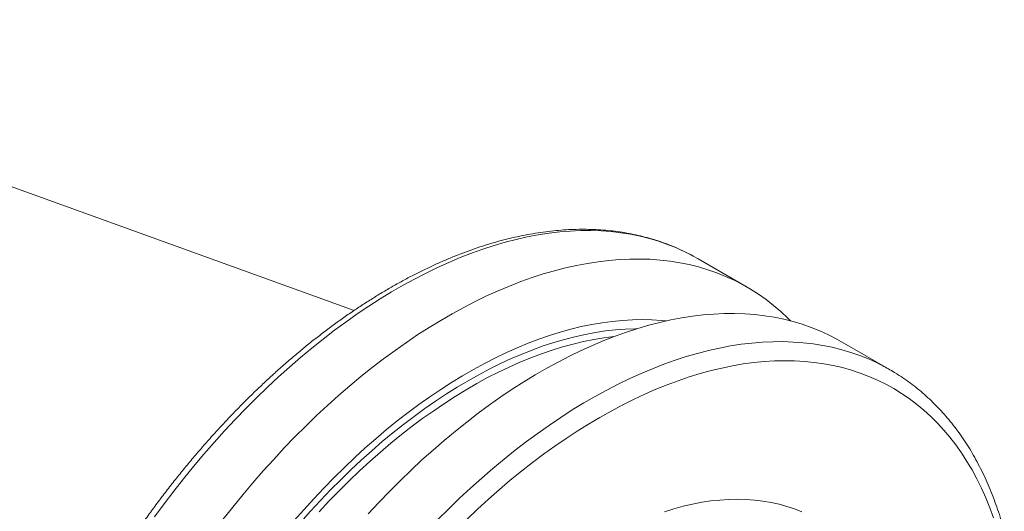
# Model space of a CAD drawing. Header units: inches. Extents: x 0.5 to 16.5, y 0.2 to 10.8.
# Tile 7 of 9: x 12 to 13.4, y 8.6 to 9.3. Entities that reach past the tile are written whole.
import ezdxf

# ---------------------------------------------------------------- set-up
doc = ezdxf.new("R2010")
doc.units = ezdxf.units.IN
doc.header["$MEASUREMENT"] = 0

msp = doc.modelspace()

# ---------------------------------------------------------------- linework, layer by layer
at = {"color": 7, "linetype": 'Continuous', "lineweight": 15}
for p, q in [((12.4851, 8.9085), (11.3683, 9.3109)), ((13.0298, 8.9407), (12.9617, 8.9801)), ((13.228, 8.8263), (13.1607, 8.8652))]:
    msp.add_line(p, q, dxfattribs=at)
at = {"color": 8, "linetype": 'Continuous', "lineweight": 0, "flags": 128}
for points in [[(12.953, 8.9849), (12.9436, 8.9896), (12.9317, 8.995), (12.9195, 8.9999), (12.9071, 9.0042), (12.8944, 9.008), (12.8815, 9.0112), (12.8683, 9.0139), (12.8549, 9.016), (12.8412, 9.0176), (12.8274, 9.0186), (12.8133, 9.0191), (12.799, 9.019), (12.7846, 9.0183), (12.77, 9.0171), (12.7552, 9.0154), (12.7402, 9.0131), (12.7251, 9.0102), (12.7099, 9.0068), (12.6946, 9.0028), (12.6791, 8.9984), (12.6636, 8.9933), (12.648, 8.9877), (12.6323, 8.9816), (12.6165, 8.975), (12.6007, 8.9679), (12.5848, 8.9602), (12.5689, 8.952), (12.553, 8.9433), (12.5371, 8.9341), (12.5212, 8.9245), (12.5053, 8.9143), (12.4894, 8.9037), (12.4736, 8.8925), (12.4579, 8.881), (12.4421, 8.8689), (12.4265, 8.8565), (12.411, 8.8435), (12.3955, 8.8302), (12.3802, 8.8164), (12.365, 8.8023), (12.3499, 8.7877), (12.3349, 8.7728), (12.3202, 8.7575), (12.3055, 8.7418), (12.2911, 8.7257), (12.2768, 8.7094), (12.2627, 8.6926), (12.2489, 8.6756), (12.2352, 8.6583), (12.2218, 8.6407), (12.2086, 8.6228)], [(12.877, 8.8831), (12.8748, 8.8831), (12.8612, 8.8826), (12.8475, 8.8816), (12.8336, 8.8801), (12.8195, 8.878), (12.8053, 8.8753), (12.791, 8.8722), (12.7765, 8.8684), (12.762, 8.8642), (12.7473, 8.8594), (12.7326, 8.854), (12.7178, 8.8482), (12.7029, 8.8418), (12.688, 8.8349), (12.673, 8.8275), (12.658, 8.8196), (12.643, 8.8112), (12.628, 8.8023), (12.6131, 8.7929), (12.5981, 8.783), (12.5832, 8.7727), (12.5683, 8.7619), (12.5535, 8.7507), (12.5388, 8.739), (12.5241, 8.7269), (12.5096, 8.7143), (12.4951, 8.7014), (12.4808, 8.688), (12.4666, 8.6742), (12.4525, 8.6601), (12.4386, 8.6456), (12.4249, 8.6307), (12.4113, 8.6155)], [(12.8457, 8.8724), (12.8452, 8.8723), (12.8312, 8.8706), (12.8171, 8.8683), (12.8028, 8.8654), (12.7885, 8.862), (12.774, 8.858), (12.7594, 8.8535), (12.7447, 8.8485), (12.7299, 8.843), (12.715, 8.8369), (12.7002, 8.8302), (12.6852, 8.8231), (12.6702, 8.8155), (12.6553, 8.8073), (12.6403, 8.7986), (12.6253, 8.7895), (12.6103, 8.7799), (12.5954, 8.7697), (12.5805, 8.7592), (12.5656, 8.7481), (12.5508, 8.7366), (12.5362, 8.7247), (12.5215, 8.7123), (12.5071, 8.6995), (12.4927, 8.6863), (12.4784, 8.6727), (12.4643, 8.6587), (12.4503, 8.6444), (12.4365, 8.6296)], [(13.2194, 8.8311), (13.2099, 8.8359), (13.198, 8.8413), (13.1859, 8.8461), (13.1735, 8.8505), (13.1608, 8.8542), (13.1478, 8.8575), (13.1347, 8.8601), (13.1212, 8.8622), (13.1076, 8.8638), (13.0937, 8.8648), (13.0796, 8.8653), (13.0654, 8.8652), (13.0509, 8.8646), (13.0363, 8.8634), (13.0215, 8.8616), (13.0066, 8.8593), (12.9915, 8.8564), (12.9763, 8.853), (12.9609, 8.8491), (12.9455, 8.8446), (12.9299, 8.8396), (12.9143, 8.834), (12.8986, 8.8279), (12.8828, 8.8213), (12.867, 8.8141), (12.8512, 8.8064), (12.8353, 8.7983), (12.8194, 8.7896), (12.8034, 8.7804), (12.7875, 8.7707), (12.7716, 8.7605), (12.7558, 8.7499), (12.74, 8.7388), (12.7242, 8.7272), (12.7085, 8.7152), (12.6929, 8.7027), (12.6773, 8.6898), (12.6619, 8.6764), (12.6465, 8.6627), (12.6313, 8.6485), (12.6162, 8.634), (12.6013, 8.619)], [(13.3711, 8.6214), (13.366, 8.6355), (13.3605, 8.6492), (13.3545, 8.6624), (13.3482, 8.6753), (13.3415, 8.6877), (13.3344, 8.6996), (13.3269, 8.7112), (13.3191, 8.7223), (13.3109, 8.7329), (13.3024, 8.743), (13.2935, 8.7527), (13.2842, 8.7619), (13.2746, 8.7706), (13.2647, 8.7788), (13.2544, 8.7865), (13.2439, 8.7937), (13.233, 8.8003), (13.2219, 8.8065), (13.2104, 8.8121), (13.1986, 8.8172), (13.1866, 8.8218), (13.1743, 8.8258), (13.1618, 8.8293), (13.149, 8.8323), (13.136, 8.8347), (13.1227, 8.8366), (13.1092, 8.8379), (13.0956, 8.8387), (13.0817, 8.8389), (13.0676, 8.8386), (13.0534, 8.8377), (13.0389, 8.8363), (13.0244, 8.8344), (13.0096, 8.8319), (12.9948, 8.8288), (12.9798, 8.8253), (12.9647, 8.8211), (12.9495, 8.8165), (12.9342, 8.8113), (12.9188, 8.8056), (12.9034, 8.7994), (12.8879, 8.7926), (12.8723, 8.7854), (12.8568, 8.7776), (12.8412, 8.7693), (12.8255, 8.7605), (12.8099, 8.7513), (12.7943, 8.7415), (12.7788, 8.7313), (12.7632, 8.7206), (12.7477, 8.7095), (12.7323, 8.6979), (12.7169, 8.6859), (12.7016, 8.6734), (12.6864, 8.6605), (12.6713, 8.6472), (12.6563, 8.6335), (12.6415, 8.6193)], [(12.9152, 8.6298), (12.9283, 8.6339), (12.9413, 8.6374), (12.9542, 8.6404), (12.9669, 8.6429), (12.9796, 8.6448), (12.992, 8.6461), (13.0043, 8.6469), (13.0165, 8.6472), (13.0284, 8.6469), (13.0402, 8.6461), (13.0517, 8.6447), (13.063, 8.6428), (13.074, 8.6403), (13.0848, 8.6373), (13.0954, 8.6338), (13.1057, 8.6297)]]:
    msp.add_lwpolyline(points, dxfattribs=at)
at = {"color": 7, "linetype": 'Continuous', "lineweight": 15, "flags": 128}
for points in [[(13.0901, 8.894), (13.0862, 8.8979), (13.0765, 8.9069), (13.0665, 8.9154), (13.0562, 8.9235), (13.0455, 8.931), (13.0345, 8.9379), (13.0233, 8.9444), (13.0117, 8.9503), (12.9998, 8.9557), (12.9877, 8.9606), (12.9753, 8.9649), (12.9626, 8.9687), (12.9496, 8.9719), (12.9364, 8.9746), (12.923, 8.9767), (12.9094, 8.9782), (12.8955, 8.9793), (12.8814, 8.9797), (12.8672, 8.9796), (12.8527, 8.979), (12.8381, 8.9778), (12.8233, 8.976), (12.8084, 8.9737), (12.7933, 8.9709), (12.7781, 8.9675), (12.7627, 8.9635), (12.7473, 8.959), (12.7317, 8.954), (12.7161, 8.9484), (12.7004, 8.9423), (12.6846, 8.9357), (12.6688, 8.9285), (12.6529, 8.9209), (12.6371, 8.9127), (12.6211, 8.904), (12.6052, 8.8948), (12.5893, 8.8851), (12.5734, 8.875), (12.5576, 8.8643), (12.5418, 8.8532), (12.526, 8.8416), (12.5103, 8.8296), (12.4946, 8.8171), (12.4791, 8.8042), (12.4637, 8.7909), (12.4483, 8.7771), (12.4331, 8.763), (12.418, 8.7484), (12.4031, 8.7334), (12.3883, 8.7181), (12.3737, 8.7024), (12.3592, 8.6864), (12.3449, 8.67), (12.3309, 8.6533), (12.317, 8.6363), (12.3034, 8.619)], [(12.9617, 8.9801), (12.9551, 8.9837), (12.953, 8.9849)], [(13.1607, 8.8652), (13.1541, 8.8688), (13.1426, 8.8748), (13.1307, 8.8802), (13.1186, 8.885), (13.1061, 8.8893), (13.0934, 8.8931), (13.0805, 8.8963), (13.0673, 8.899), (13.0539, 8.9011), (13.0403, 8.9027), (13.0264, 8.9037), (13.0123, 8.9042), (12.9981, 8.9041), (12.9836, 8.9034), (12.969, 8.9022), (12.9542, 8.9005), (12.9392, 8.8982), (12.9242, 8.8953), (12.9089, 8.8919), (12.8936, 8.888), (12.8782, 8.8835), (12.8626, 8.8784), (12.847, 8.8729), (12.8313, 8.8668), (12.8155, 8.8601), (12.7997, 8.853), (12.7838, 8.8453), (12.7679, 8.8371), (12.752, 8.8284), (12.7361, 8.8193), (12.7202, 8.8096), (12.7043, 8.7994), (12.6885, 8.7888), (12.6726, 8.7777), (12.6569, 8.7661), (12.6412, 8.754), (12.6255, 8.7416), (12.61, 8.7287), (12.5945, 8.7153), (12.5792, 8.7016), (12.564, 8.6874), (12.5489, 8.6728), (12.534, 8.6579), (12.5192, 8.6426), (12.5045, 8.6269)], [(12.9177, 8.8939), (12.9111, 8.8946), (12.8979, 8.8955), (12.8844, 8.8958), (12.8708, 8.8955), (12.8569, 8.8947), (12.8429, 8.8934), (12.8288, 8.8915), (12.8145, 8.8891), (12.8, 8.8861), (12.7854, 8.8826), (12.7708, 8.8785), (12.756, 8.8739), (12.7411, 8.8687), (12.7261, 8.863), (12.7111, 8.8568), (12.6961, 8.8501), (12.6809, 8.8429), (12.6658, 8.8351), (12.6506, 8.8268), (12.6355, 8.8181), (12.6203, 8.8088), (12.6051, 8.7991), (12.59, 8.7889), (12.575, 8.7782), (12.5599, 8.7671), (12.545, 8.7555), (12.5301, 8.7435), (12.5153, 8.731), (12.5006, 8.7181), (12.4861, 8.7049), (12.4716, 8.6912), (12.4573, 8.6771), (12.4432, 8.6626), (12.4292, 8.6478), (12.4153, 8.6326), (12.4017, 8.6171)]]:
    msp.add_lwpolyline(points, dxfattribs=at)
at = {"color": 7, "linetype": 'Continuous', "lineweight": 15}
msp.add_arc((13.0891, 8.5856), 0.2779, 58.1085, 62.047, dxfattribs=at)
for points, knots in [([(12.9526, 8.985), (12.9517, 8.9855), (12.9471, 8.9881), (12.9386, 8.9921), (12.9271, 8.9972), (12.9154, 9.0017), (12.9034, 9.0058), (12.8912, 9.0094), (12.8787, 9.0125), (12.8661, 9.0152), (12.8532, 9.0173), (12.8401, 9.0189), (12.8268, 9.0201), (12.8134, 9.0207), (12.7998, 9.0209), (12.7859, 9.0206), (12.772, 9.0197), (12.7579, 9.0184), (12.7436, 9.0166), (12.7292, 9.0142), (12.7147, 9.0114), (12.7001, 9.0081), (12.6854, 9.0043), (12.6706, 9), (12.6557, 8.9952), (12.6408, 8.9899), (12.6258, 8.9841), (12.6107, 8.9779), (12.5956, 8.9712), (12.5805, 8.9641), (12.5654, 8.9565), (12.5502, 8.9484), (12.5351, 8.9399), (12.52, 8.9309), (12.5049, 8.9215), (12.4898, 8.9117), (12.4747, 8.9015), (12.4598, 8.8908), (12.4448, 8.8798), (12.43, 8.8683), (12.4152, 8.8564), (12.4005, 8.8442), (12.3859, 8.8316), (12.3714, 8.8186), (12.357, 8.8052), (12.3428, 8.7915), (12.3287, 8.7775), (12.3147, 8.7631), (12.3009, 8.7484), (12.2872, 8.7334), (12.2737, 8.7181), (12.2603, 8.7025), (12.2472, 8.6866), (12.2342, 8.6705), (12.2215, 8.654), (12.2089, 8.6374), (12.1966, 8.6204), (12.1845, 8.6033), (12.1726, 8.5859), (12.161, 8.5683), (12.1496, 8.5505), (12.1385, 8.5326), (12.1276, 8.5144), (12.117, 8.4961), (12.1066, 8.4777), (12.0966, 8.4591), (12.0868, 8.4403), (12.0773, 8.4215), (12.0681, 8.4025), (12.0593, 8.3835), (12.0507, 8.3644), (12.0425, 8.3452), (12.0345, 8.3259), (12.0269, 8.3066), (12.0197, 8.2873), (12.0128, 8.268), (12.0062, 8.2486), (11.9999, 8.2293), (11.994, 8.2099), (11.9885, 8.1906), (11.9833, 8.1714), (11.9785, 8.1522), (11.9741, 8.1333), (11.9715, 8.1208), (11.9702, 8.1147)], [0, 0, 0, 0, 0.003, 0.015066, 0.027134, 0.039207, 0.05129, 0.063384, 0.075492, 0.087616, 0.099758, 0.111918, 0.124098, 0.136297, 0.148516, 0.160754, 0.17301, 0.185283, 0.197572, 0.209876, 0.222193, 0.234522, 0.24686, 0.259208, 0.271563, 0.283924, 0.29629, 0.308659, 0.321032, 0.333407, 0.345784, 0.358161, 0.370538, 0.382915, 0.395291, 0.407666, 0.420039, 0.432411, 0.444781, 0.45715, 0.469516, 0.481881, 0.494244, 0.506605, 0.518964, 0.531321, 0.543676, 0.55603, 0.568382, 0.580732, 0.593081, 0.605429, 0.617775, 0.63012, 0.642464, 0.654807, 0.667149, 0.679491, 0.691831, 0.704171, 0.716511, 0.728851, 0.74119, 0.753529, 0.765868, 0.778208, 0.790547, 0.802887, 0.815227, 0.827568, 0.83991, 0.852252, 0.864595, 0.87694, 0.889285, 0.901631, 0.913979, 0.926329, 0.938679, 0.951032, 0.963386, 0.975742, 0.9881, 1, 1, 1, 1]), ([(13.3862, 8.6025), (13.385, 8.6068), (13.3825, 8.6159), (13.3782, 8.6296), (13.3733, 8.6436), (13.3681, 8.6572), (13.3625, 8.6704), (13.3566, 8.6833), (13.3502, 8.6958), (13.3436, 8.708), (13.3365, 8.7197), (13.3292, 8.731), (13.3215, 8.7419), (13.3134, 8.7524), (13.3051, 8.7624), (13.2964, 8.7721), (13.2874, 8.7812), (13.2781, 8.79), (13.2685, 8.7983), (13.2586, 8.8061), (13.2484, 8.8135), (13.2409, 8.8185), (13.2368, 8.821), (13.2363, 8.8213)], [0, 0, 0, 0, 0.043832, 0.094317, 0.144766, 0.195173, 0.245531, 0.295835, 0.346078, 0.396255, 0.446361, 0.49639, 0.54634, 0.596209, 0.645995, 0.6957, 0.745327, 0.79488, 0.844366, 0.893794, 0.943173, 0.992514, 1, 1, 1, 1])]:
    msp.add_open_spline(points, degree=3, knots=knots, dxfattribs=at)

doc.saveas('drawing.dxf')
